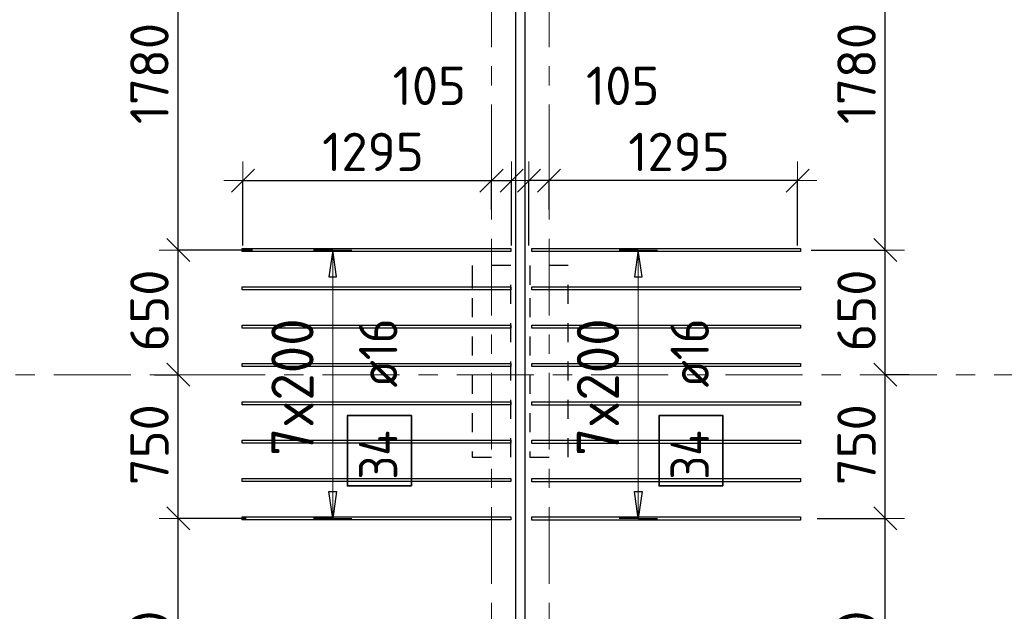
# Model space of a CAD drawing. Header units: metres. Extents: x -38 to 97, y -15 to 21.
# Tile 26 of 132: x 30 to 35, y 2 to 5. Entities that reach past the tile are written whole.
import ezdxf

# ---------------------------------------------------------------- set-up
doc = ezdxf.new("R2010")
doc.units = ezdxf.units.M
doc.header["$PDMODE"] = 65
for name, pattern in [('______11', [0.5, 0.4, -0.05, 0, -0.05]), ('______2', [0.0405, 0.03, -0.0105]), ('______5', [1.1, 0.8, -0.1, 0.1, -0.1])]:
    doc.linetypes.add(name, pattern=pattern)
for name, color, linetype, lineweight in [('XR$2$Осевая линия (1)', 7, '______5', 13), ('XR$4$Перекрытие (1)', 7, 'Continuous', 35), ('XR$4$Размерная линия (1)', 7, 'Continuous', 13)]:
    doc.layers.add(name, color=color, linetype=linetype, lineweight=lineweight)
doc.layers.add('XR$4$Арм.стержн.Доп. Арм верхн.зоны Х', color=7, linetype='Continuous', lineweight=35, true_color=0x8c8cff)
doc.layers.add('XR$6$Стена_ бетон несущ.', color=7, linetype='Continuous', lineweight=70, true_color=0xb4b496)
doc.styles.add('ISOCPEUR', font='txt')
doc.dimstyles.new('DIMSTYLE_3', dxfattribs={"dimtxt": 0.2, "dimasz": 0.2, "dimexe": 0, "dimexo": 0, "dimgap": 0.1, "dimtad": 2, "dimdec": 0, "dimlfac": 1000, "dimrnd": 5, "dimzin": 12, "dimdsep": 46, "dimtxsty": 'ISOCPEUR', "dimblk1": 'ALL_ML_STRICH', "dimblk2": 'ALL_ML_STRICH', "dimsah": 1, "dimcen": 0, "dimclrd": 7, "dimclre": 256, "dimclrt": 7, "dimadec": 0, "dimazin": 0, "dimtfac": 1, "dimtdec": 0, "dimtix": 1, "dimtmove": 2, "dimatfit": 3, "dimfxl": 0, "dimtzin": 0, "dimlwd": 0, "dimlwe": -3, "dimarcsym": 0})
doc.dimstyles.new('DIMSTYLE_33', dxfattribs={"dimtxt": 0.2, "dimasz": 0.2, "dimexe": 0, "dimexo": 0, "dimgap": 0.1, "dimtad": 2, "dimdec": 0, "dimlfac": 1000, "dimrnd": 5, "dimzin": 12, "dimdsep": 46, "dimtxsty": 'ISOCPEUR', "dimblk1": 'ALL_ML_STRICH', "dimblk2": 'ALL_ML_STRICH', "dimsah": 1, "dimcen": 0, "dimclrd": 7, "dimclre": 256, "dimclrt": 7, "dimadec": 0, "dimazin": 0, "dimtfac": 1, "dimtdec": 0, "dimtix": 1, "dimtmove": 2, "dimatfit": 3, "dimfxl": 0, "dimtvp": 1.2, "dimtzin": 0, "dimlwd": 0, "dimlwe": -3, "dimarcsym": 0})

# ---------------------------------------------------------------- blocks, each defined once
blk = doc.blocks.new('ALL_ML_STRICH')
at = {"color": 0, "linetype": 'ByBlock', "lineweight": -2}
for p, q in [((-0.3, -0.3), (0.3, 0.3)), ((0, -0.5), (0, 0.5)), ((-1, 0), (0.5, 0))]:
    blk.add_line(p, q, dxfattribs=at)
blk = doc.blocks.new('*D398')
at = {"layer": 'DEFPOINTS', "color": 7, "linetype": 'Continuous', "lineweight": 13, "transparency": 33554687}
for p in [(31.2924, 2.5508), (30.9177, 1.0002), (31.4952, 1.0002)]:
    blk.add_point(p, dxfattribs=at)
at = {"layer": 'XR$4$Размерная линия (1)', "color": 9, "linetype": 'Continuous', "lineweight": -2, "true_color": 0xc7c7c7, "transparency": 33554687}
for p, q in [((31.2724, 2.5508), (30.9177, 2.5508)), ((31.4752, 1.0002), (30.9177, 1.0002))]:
    blk.add_line(p, q, dxfattribs=at)
at = {"layer": 'XR$4$Размерная линия (1)', "color": 7, "linetype": 'Continuous', "lineweight": -2, "transparency": 33554687}
blk.add_line((30.9177, 1.0002), (30.9177, 2.5508), dxfattribs=at)
at = {"layer": 'XR$4$Размерная линия (1)', "color": 7, "linetype": 'Continuous', "lineweight": 13, "transparency": 33554687, "xscale": 0.2, "yscale": 0.2, "zscale": 0.2}
for p, rotation in [((30.9177, 2.5508), 90), ((30.9177, 1.0002), 270)]:
    blk.add_blockref('ALL_ML_STRICH', p, dxfattribs=dict(at, rotation=rotation))
at = {"layer": 'XR$4$Размерная линия (1)', "color": 7, "linetype": 'Continuous', "lineweight": 13, "transparency": 33554687, "insert": (30.7677, 1.8055), "char_height": 0.2, "width": 0.8, "attachment_point": 5, "rotation": 90, "style": 'ISOCPEUR'}
blk.add_mtext('\\A1;{1550}', dxfattribs=at)
blk = doc.blocks.new('*D399')
at = {"layer": 'DEFPOINTS', "color": 7, "linetype": 'Continuous', "lineweight": 13, "transparency": 33554687}
for p in [(30.7733, 3.3), (30.9177, 2.5508), (31.2924, 2.5508)]:
    blk.add_point(p, dxfattribs=at)
at = {"layer": 'XR$4$Размерная линия (1)', "color": 9, "linetype": 'Continuous', "lineweight": -2, "true_color": 0xc7c7c7, "transparency": 33554687}
for p, q in [((30.7933, 3.3), (30.9177, 3.3)), ((31.2724, 2.5508), (30.9177, 2.5508))]:
    blk.add_line(p, q, dxfattribs=at)
at = {"layer": 'XR$4$Размерная линия (1)', "color": 7, "linetype": 'Continuous', "lineweight": -2, "transparency": 33554687}
blk.add_line((30.9177, 2.5508), (30.9177, 3.3), dxfattribs=at)
at = {"layer": 'XR$4$Размерная линия (1)', "color": 7, "linetype": 'Continuous', "lineweight": 13, "transparency": 33554687, "xscale": 0.2, "yscale": 0.2, "zscale": 0.2}
for p, rotation in [((30.9177, 3.3), 90), ((30.9177, 2.5508), 270)]:
    blk.add_blockref('ALL_ML_STRICH', p, dxfattribs=dict(at, rotation=rotation))
at = {"layer": 'XR$4$Размерная линия (1)', "color": 7, "linetype": 'Continuous', "lineweight": 13, "transparency": 33554687, "insert": (30.7677, 2.9354), "char_height": 0.2, "width": 0.6, "attachment_point": 5, "rotation": 90, "style": 'ISOCPEUR'}
blk.add_mtext('\\A1;{750}', dxfattribs=at)
blk = doc.blocks.new('*D400')
at = {"layer": 'DEFPOINTS', "color": 7, "linetype": 'Continuous', "lineweight": 13, "transparency": 33554687}
for p in [(31.3249, 3.9508), (30.7733, 3.3), (30.9177, 3.3)]:
    blk.add_point(p, dxfattribs=at)
at = {"layer": 'XR$4$Размерная линия (1)', "color": 9, "linetype": 'Continuous', "lineweight": -2, "true_color": 0xc7c7c7, "transparency": 33554687}
for p, q in [((31.3049, 3.9508), (30.9177, 3.9508)), ((30.7933, 3.3), (30.9177, 3.3))]:
    blk.add_line(p, q, dxfattribs=at)
at = {"layer": 'XR$4$Размерная линия (1)', "color": 7, "linetype": 'Continuous', "lineweight": -2, "transparency": 33554687}
blk.add_line((30.9177, 3.3), (30.9177, 3.9508), dxfattribs=at)
at = {"layer": 'XR$4$Размерная линия (1)', "color": 7, "linetype": 'Continuous', "lineweight": 13, "transparency": 33554687, "xscale": 0.2, "yscale": 0.2, "zscale": 0.2}
for p, rotation in [((30.9177, 3.9508), 90), ((30.9177, 3.3), 270)]:
    blk.add_blockref('ALL_ML_STRICH', p, dxfattribs=dict(at, rotation=rotation))
at = {"layer": 'XR$4$Размерная линия (1)', "color": 7, "linetype": 'Continuous', "lineweight": 13, "transparency": 33554687, "insert": (30.7677, 3.6354), "char_height": 0.2, "width": 0.6, "attachment_point": 5, "rotation": 90, "style": 'ISOCPEUR'}
blk.add_mtext('\\A1;{650}', dxfattribs=at)
blk = doc.blocks.new('*D401')
at = {"layer": 'DEFPOINTS', "color": 7, "linetype": 'Continuous', "lineweight": 13, "transparency": 33554687}
for p in [(31.3707, 5.7325), (30.9177, 3.9508), (31.3249, 3.9508)]:
    blk.add_point(p, dxfattribs=at)
at = {"layer": 'XR$4$Размерная линия (1)', "color": 9, "linetype": 'Continuous', "lineweight": -2, "true_color": 0xc7c7c7, "transparency": 33554687}
for p, q in [((31.3507, 5.7325), (30.9177, 5.7325)), ((31.3049, 3.9508), (30.9177, 3.9508))]:
    blk.add_line(p, q, dxfattribs=at)
at = {"layer": 'XR$4$Размерная линия (1)', "color": 7, "linetype": 'Continuous', "lineweight": -2, "transparency": 33554687}
blk.add_line((30.9177, 3.9508), (30.9177, 5.7325), dxfattribs=at)
at = {"layer": 'XR$4$Размерная линия (1)', "color": 7, "linetype": 'Continuous', "lineweight": 13, "transparency": 33554687, "xscale": 0.2, "yscale": 0.2, "zscale": 0.2}
for p, rotation in [((30.9177, 5.7325), 90), ((30.9177, 3.9508), 270)]:
    blk.add_blockref('ALL_ML_STRICH', p, dxfattribs=dict(at, rotation=rotation))
at = {"layer": 'XR$4$Размерная линия (1)', "color": 7, "linetype": 'Continuous', "lineweight": 13, "transparency": 33554687, "insert": (30.7677, 4.8716), "char_height": 0.2, "width": 0.8, "attachment_point": 5, "rotation": 90, "style": 'ISOCPEUR'}
blk.add_mtext('\\A1;{1780}', dxfattribs=at)
blk = doc.blocks.new('*D405')
at = {"layer": 'DEFPOINTS', "color": 7, "linetype": 'Continuous', "lineweight": 13, "transparency": 33554687}
for p in [(31.255, 4.3128), (32.55, 4.1428), (31.255, 3.954)]:
    blk.add_point(p, dxfattribs=at)
at = {"layer": 'XR$4$Размерная линия (1)', "color": 9, "linetype": 'Continuous', "lineweight": -2, "true_color": 0xc7c7c7, "transparency": 33554687}
for p, q in [((31.255, 3.974), (31.255, 4.3128)), ((32.55, 4.1628), (32.55, 4.3128))]:
    blk.add_line(p, q, dxfattribs=at)
at = {"layer": 'XR$4$Размерная линия (1)', "color": 7, "linetype": 'Continuous', "lineweight": -2, "transparency": 33554687}
blk.add_line((31.255, 4.3128), (32.55, 4.3128), dxfattribs=at)
at = {"layer": 'XR$4$Размерная линия (1)', "color": 7, "linetype": 'Continuous', "lineweight": 13, "transparency": 33554687, "xscale": 0.2, "yscale": 0.2, "zscale": 0.2, "rotation": 180}
blk.add_blockref('ALL_ML_STRICH', (31.255, 4.3128), dxfattribs=at)
at = {"layer": 'XR$4$Размерная линия (1)', "color": 7, "linetype": 'Continuous', "lineweight": 13, "transparency": 33554687, "xscale": 0.2, "yscale": 0.2, "zscale": 0.2}
blk.add_blockref('ALL_ML_STRICH', (32.55, 4.3128), dxfattribs=at)
at = {"layer": 'XR$4$Размерная линия (1)', "color": 7, "linetype": 'Continuous', "lineweight": 13, "transparency": 33554687, "insert": (31.9325, 4.4628), "char_height": 0.2, "width": 0.8, "attachment_point": 5, "style": 'ISOCPEUR'}
blk.add_mtext('\\A1;{1295}', dxfattribs=at)
blk = doc.blocks.new('*D406')
at = {"layer": 'DEFPOINTS', "color": 7, "linetype": 'Continuous', "lineweight": 13, "transparency": 33554687}
for p in [(32.55, 4.3128), (32.55, 4.1428), (32.655, 3.954)]:
    blk.add_point(p, dxfattribs=at)
at = {"layer": 'XR$4$Размерная линия (1)', "color": 9, "linetype": 'Continuous', "lineweight": -2, "true_color": 0xc7c7c7, "transparency": 33554687}
for p, q in [((32.55, 4.1628), (32.55, 4.3128)), ((32.655, 3.974), (32.655, 4.3128))]:
    blk.add_line(p, q, dxfattribs=at)
at = {"layer": 'XR$4$Размерная линия (1)', "color": 7, "linetype": 'Continuous', "lineweight": -2, "transparency": 33554687}
blk.add_line((32.55, 4.3128), (32.655, 4.3128), dxfattribs=at)
at = {"layer": 'XR$4$Размерная линия (1)', "color": 7, "linetype": 'Continuous', "lineweight": 13, "transparency": 33554687, "xscale": 0.2, "yscale": 0.2, "zscale": 0.2, "rotation": 180}
blk.add_blockref('ALL_ML_STRICH', (32.55, 4.3128), dxfattribs=at)
at = {"layer": 'XR$4$Размерная линия (1)', "color": 7, "linetype": 'Continuous', "lineweight": 13, "transparency": 33554687, "xscale": 0.2, "yscale": 0.2, "zscale": 0.2}
blk.add_blockref('ALL_ML_STRICH', (32.655, 4.3128), dxfattribs=at)
at = {"layer": 'XR$4$Размерная линия (1)', "color": 7, "linetype": 'Continuous', "lineweight": 13, "transparency": 33554687, "insert": (32.2262, 4.8075), "char_height": 0.2, "width": 0.6, "attachment_point": 5, "style": 'ISOCPEUR'}
blk.add_mtext('\\A1;{105}', dxfattribs=at)
blk = doc.blocks.new('*D467')
at = {"layer": 'DEFPOINTS', "color": 7, "linetype": 'Continuous', "lineweight": 13, "transparency": 33554687}
for p in [(34.145, 4.3128), (32.85, 4.1428), (34.145, 3.954)]:
    blk.add_point(p, dxfattribs=at)
at = {"layer": 'XR$4$Размерная линия (1)', "color": 9, "linetype": 'Continuous', "lineweight": -2, "true_color": 0xc7c7c7, "transparency": 33554687}
for p, q in [((32.85, 4.1628), (32.85, 4.3128)), ((34.145, 3.974), (34.145, 4.3128))]:
    blk.add_line(p, q, dxfattribs=at)
at = {"layer": 'XR$4$Размерная линия (1)', "color": 7, "linetype": 'Continuous', "lineweight": -2, "transparency": 33554687}
blk.add_line((34.145, 4.3128), (32.85, 4.3128), dxfattribs=at)
at = {"layer": 'XR$4$Размерная линия (1)', "color": 7, "linetype": 'Continuous', "lineweight": 13, "transparency": 33554687, "xscale": 0.2, "yscale": 0.2, "zscale": 0.2}
for p, rotation in [((32.85, 4.3128), 180), ((34.145, 4.3128), 360)]:
    blk.add_blockref('ALL_ML_STRICH', p, dxfattribs=dict(at, rotation=rotation))
at = {"layer": 'XR$4$Размерная линия (1)', "color": 7, "linetype": 'Continuous', "lineweight": 13, "transparency": 33554687, "insert": (33.5275, 4.4628), "char_height": 0.2, "width": 0.8, "attachment_point": 5, "style": 'ISOCPEUR'}
blk.add_mtext('\\A1;{1295}', dxfattribs=at)
blk = doc.blocks.new('*D468')
at = {"layer": 'DEFPOINTS', "color": 7, "linetype": 'Continuous', "lineweight": 13, "transparency": 33554687}
for p in [(32.85, 4.3128), (32.85, 4.1428), (32.745, 3.954)]:
    blk.add_point(p, dxfattribs=at)
at = {"layer": 'XR$4$Размерная линия (1)', "color": 9, "linetype": 'Continuous', "lineweight": -2, "true_color": 0xc7c7c7, "transparency": 33554687}
for p, q in [((32.745, 3.974), (32.745, 4.3128)), ((32.85, 4.1628), (32.85, 4.3128))]:
    blk.add_line(p, q, dxfattribs=at)
at = {"layer": 'XR$4$Размерная линия (1)', "color": 7, "linetype": 'Continuous', "lineweight": -2, "transparency": 33554687}
blk.add_line((32.85, 4.3128), (32.745, 4.3128), dxfattribs=at)
at = {"layer": 'XR$4$Размерная линия (1)', "color": 7, "linetype": 'Continuous', "lineweight": 13, "transparency": 33554687, "xscale": 0.2, "yscale": 0.2, "zscale": 0.2}
for p, rotation in [((32.745, 4.3128), 180), ((32.85, 4.3128), 360)]:
    blk.add_blockref('ALL_ML_STRICH', p, dxfattribs=dict(at, rotation=rotation))
at = {"layer": 'XR$4$Размерная линия (1)', "color": 7, "linetype": 'Continuous', "lineweight": 13, "transparency": 33554687, "insert": (33.2338, 4.8075), "char_height": 0.2, "width": 0.6, "attachment_point": 5, "style": 'ISOCPEUR'}
blk.add_mtext('\\A1;{105}', dxfattribs=at)
blk = doc.blocks.new('*D656')
at = {"layer": 'DEFPOINTS', "color": 7, "linetype": 'Continuous', "lineweight": 13, "transparency": 33554687}
for p in [(34.2276, 2.5508), (34.0248, 1.0002), (34.6023, 1.0002)]:
    blk.add_point(p, dxfattribs=at)
at = {"layer": 'XR$4$Размерная линия (1)', "color": 9, "linetype": 'Continuous', "lineweight": -2, "true_color": 0xc7c7c7, "transparency": 33554687}
for p, q in [((34.2476, 2.5508), (34.6023, 2.5508)), ((34.0448, 1.0002), (34.6023, 1.0002))]:
    blk.add_line(p, q, dxfattribs=at)
at = {"layer": 'XR$4$Размерная линия (1)', "color": 7, "linetype": 'Continuous', "lineweight": -2, "transparency": 33554687}
blk.add_line((34.6023, 1.0002), (34.6023, 2.5508), dxfattribs=at)
at = {"layer": 'XR$4$Размерная линия (1)', "color": 7, "linetype": 'Continuous', "lineweight": 13, "transparency": 33554687, "xscale": 0.2, "yscale": 0.2, "zscale": 0.2}
for p, rotation in [((34.6023, 2.5508), 90), ((34.6023, 1.0002), 270)]:
    blk.add_blockref('ALL_ML_STRICH', p, dxfattribs=dict(at, rotation=rotation))
at = {"layer": 'XR$4$Размерная линия (1)', "color": 7, "linetype": 'Continuous', "lineweight": 13, "transparency": 33554687, "insert": (34.4523, 1.8055), "char_height": 0.2, "width": 0.8, "attachment_point": 5, "rotation": 90, "style": 'ISOCPEUR'}
blk.add_mtext('\\A1;{1550}', dxfattribs=at)
blk = doc.blocks.new('*D657')
at = {"layer": 'DEFPOINTS', "color": 7, "linetype": 'Continuous', "lineweight": 13, "transparency": 33554687}
for p in [(34.7467, 3.3), (34.2276, 2.5508), (34.6023, 2.5508)]:
    blk.add_point(p, dxfattribs=at)
at = {"layer": 'XR$4$Размерная линия (1)', "color": 9, "linetype": 'Continuous', "lineweight": -2, "true_color": 0xc7c7c7, "transparency": 33554687}
for p, q in [((34.7267, 3.3), (34.6023, 3.3)), ((34.2476, 2.5508), (34.6023, 2.5508))]:
    blk.add_line(p, q, dxfattribs=at)
at = {"layer": 'XR$4$Размерная линия (1)', "color": 7, "linetype": 'Continuous', "lineweight": -2, "transparency": 33554687}
blk.add_line((34.6023, 2.5508), (34.6023, 3.3), dxfattribs=at)
at = {"layer": 'XR$4$Размерная линия (1)', "color": 7, "linetype": 'Continuous', "lineweight": 13, "transparency": 33554687, "xscale": 0.2, "yscale": 0.2, "zscale": 0.2}
for p, rotation in [((34.6023, 3.3), 90), ((34.6023, 2.5508), 270)]:
    blk.add_blockref('ALL_ML_STRICH', p, dxfattribs=dict(at, rotation=rotation))
at = {"layer": 'XR$4$Размерная линия (1)', "color": 7, "linetype": 'Continuous', "lineweight": 13, "transparency": 33554687, "insert": (34.4523, 2.9354), "char_height": 0.2, "width": 0.6, "attachment_point": 5, "rotation": 90, "style": 'ISOCPEUR'}
blk.add_mtext('\\A1;{750}', dxfattribs=at)
blk = doc.blocks.new('*D658')
at = {"layer": 'DEFPOINTS', "color": 7, "linetype": 'Continuous', "lineweight": 13, "transparency": 33554687}
for p in [(34.1951, 3.9508), (34.6023, 3.3), (34.7467, 3.3)]:
    blk.add_point(p, dxfattribs=at)
at = {"layer": 'XR$4$Размерная линия (1)', "color": 9, "linetype": 'Continuous', "lineweight": -2, "true_color": 0xc7c7c7, "transparency": 33554687}
for p, q in [((34.2151, 3.9508), (34.6023, 3.9508)), ((34.7267, 3.3), (34.6023, 3.3))]:
    blk.add_line(p, q, dxfattribs=at)
at = {"layer": 'XR$4$Размерная линия (1)', "color": 7, "linetype": 'Continuous', "lineweight": -2, "transparency": 33554687}
blk.add_line((34.6023, 3.3), (34.6023, 3.9508), dxfattribs=at)
at = {"layer": 'XR$4$Размерная линия (1)', "color": 7, "linetype": 'Continuous', "lineweight": 13, "transparency": 33554687, "xscale": 0.2, "yscale": 0.2, "zscale": 0.2}
for p, rotation in [((34.6023, 3.9508), 90), ((34.6023, 3.3), 270)]:
    blk.add_blockref('ALL_ML_STRICH', p, dxfattribs=dict(at, rotation=rotation))
at = {"layer": 'XR$4$Размерная линия (1)', "color": 7, "linetype": 'Continuous', "lineweight": 13, "transparency": 33554687, "insert": (34.4523, 3.6354), "char_height": 0.2, "width": 0.6, "attachment_point": 5, "rotation": 90, "style": 'ISOCPEUR'}
blk.add_mtext('\\A1;{650}', dxfattribs=at)
blk = doc.blocks.new('*D659')
at = {"layer": 'DEFPOINTS', "color": 7, "linetype": 'Continuous', "lineweight": 13, "transparency": 33554687}
for p in [(34.1493, 5.7325), (34.1951, 3.9508), (34.6023, 3.9508)]:
    blk.add_point(p, dxfattribs=at)
at = {"layer": 'XR$4$Размерная линия (1)', "color": 9, "linetype": 'Continuous', "lineweight": -2, "true_color": 0xc7c7c7, "transparency": 33554687}
for p, q in [((34.1693, 5.7325), (34.6023, 5.7325)), ((34.2151, 3.9508), (34.6023, 3.9508))]:
    blk.add_line(p, q, dxfattribs=at)
at = {"layer": 'XR$4$Размерная линия (1)', "color": 7, "linetype": 'Continuous', "lineweight": -2, "transparency": 33554687}
blk.add_line((34.6023, 3.9508), (34.6023, 5.7325), dxfattribs=at)
at = {"layer": 'XR$4$Размерная линия (1)', "color": 7, "linetype": 'Continuous', "lineweight": 13, "transparency": 33554687, "xscale": 0.2, "yscale": 0.2, "zscale": 0.2}
for p, rotation in [((34.6023, 5.7325), 90), ((34.6023, 3.9508), 270)]:
    blk.add_blockref('ALL_ML_STRICH', p, dxfattribs=dict(at, rotation=rotation))
at = {"layer": 'XR$4$Размерная линия (1)', "color": 7, "linetype": 'Continuous', "lineweight": 13, "transparency": 33554687, "insert": (34.4523, 4.8716), "char_height": 0.2, "width": 0.8, "attachment_point": 5, "rotation": 90, "style": 'ISOCPEUR'}
blk.add_mtext('\\A1;{1780}', dxfattribs=at)

msp = doc.modelspace()

# ---------------------------------------------------------------- linework, layer by layer
at = {"layer": 'XR$2$Осевая линия (1)', "color": 253, "linetype": '______11', "lineweight": 13, "true_color": 0xa0a0a0, "transparency": 33554687}
for p, q in [((32.55, -3.39), (32.55, 19.78)), ((32.85, -3.39), (32.85, 19.78)), ((-2.63, 3.3), (62.6, 3.3))]:
    msp.add_line(p, q, dxfattribs=at)
at = {"layer": 'XR$4$Арм.стержн.Доп. Арм верхн.зоны Х', "color": 253, "linetype": 'Continuous', "lineweight": -3, "true_color": 0xa0a0a0, "transparency": 33554687}
for p, q in [((31.7229, 3.9508), (31.6229, 3.9508)), ((31.7229, 3.9508), (31.8229, 3.9508)), ((33.3146, 3.9505), (33.2146, 3.9505)), ((33.3146, 3.9505), (33.4146, 3.9505)), ((31.7229, 2.5508), (31.6229, 2.5508)), ((31.7229, 2.5508), (31.8229, 2.5508)), ((33.3146, 2.5505), (33.2146, 2.5505)), ((33.3146, 2.5505), (33.4146, 2.5505))]:
    msp.add_line(p, q, dxfattribs=at)
at = {"layer": 'XR$4$Арм.стержн.Доп. Арм верхн.зоны Х', "color": 7, "linetype": 'Continuous', "lineweight": 25, "transparency": 33554687}
for p, q in [((31.7229, 3.9508), (31.7029, 3.8108)), ((31.7429, 3.8108), (31.7229, 3.9508)), ((33.3146, 3.9505), (33.2946, 3.8105)), ((33.3346, 3.8105), (33.3146, 3.9505)), ((31.7029, 3.8108), (31.7429, 3.8108)), ((33.2946, 3.8105), (33.3346, 3.8105)), ((31.7229, 2.5508), (31.7029, 2.6908)), ((31.7029, 2.6908), (31.7429, 2.6908)), ((31.7429, 2.6908), (31.7229, 2.5508)), ((33.3146, 2.5505), (33.2946, 2.6905)), ((33.2946, 2.6905), (33.3346, 2.6905)), ((33.3346, 2.6905), (33.3146, 2.5505))]:
    msp.add_line(p, q, dxfattribs=at)
at = {"layer": 'XR$4$Арм.стержн.Доп. Арм верхн.зоны Х', "color": 7, "linetype": 'Continuous', "lineweight": 13, "transparency": 33554687}
for p, q in [((31.7229, 3.9508), (31.7229, 3.9508)), ((31.7229, 2.5508), (31.7229, 3.9508)), ((33.3146, 3.9505), (33.3146, 3.9505)), ((33.3146, 2.5505), (33.3146, 3.9505)), ((31.7229, 2.5508), (31.7229, 2.5508)), ((33.3146, 2.5505), (33.3146, 2.5505))]:
    msp.add_line(p, q, dxfattribs=at)
at = {"layer": 'XR$4$Арм.стержн.Доп. Арм верхн.зоны Х', "color": 7, "linetype": 'Continuous', "lineweight": 25, "transparency": 33554687}
for points in [[(32.65, 3.9428), (31.25, 3.9428), (31.25, 3.9588), (32.65, 3.9588), (32.65, 3.9428)], [(32.7604, 3.9585), (34.1604, 3.9585), (34.1604, 3.9425), (32.7604, 3.9425), (32.7604, 3.9585)], [(32.65, 3.7428), (31.25, 3.7428), (31.25, 3.7588), (32.65, 3.7588), (32.65, 3.7428)], [(32.7604, 3.7585), (34.1604, 3.7585), (34.1604, 3.7425), (32.7604, 3.7425), (32.7604, 3.7585)], [(32.65, 3.5428), (31.25, 3.5428), (31.25, 3.5588), (32.65, 3.5588), (32.65, 3.5428)], [(32.7604, 3.5585), (34.1604, 3.5585), (34.1604, 3.5425), (32.7604, 3.5425), (32.7604, 3.5585)], [(32.65, 3.3428), (31.25, 3.3428), (31.25, 3.3588), (32.65, 3.3588), (32.65, 3.3428)], [(32.7604, 3.3585), (34.1604, 3.3585), (34.1604, 3.3425), (32.7604, 3.3425), (32.7604, 3.3585)], [(32.65, 3.1428), (31.25, 3.1428), (31.25, 3.1588), (32.65, 3.1588), (32.65, 3.1428)], [(32.7604, 3.1585), (34.1604, 3.1585), (34.1604, 3.1425), (32.7604, 3.1425), (32.7604, 3.1585)], [(32.65, 2.9428), (31.25, 2.9428), (31.25, 2.9588), (32.65, 2.9588), (32.65, 2.9428)], [(32.7604, 2.9585), (34.1604, 2.9585), (34.1604, 2.9425), (32.7604, 2.9425), (32.7604, 2.9585)], [(32.65, 2.7428), (31.25, 2.7428), (31.25, 2.7588), (32.65, 2.7588), (32.65, 2.7428)], [(32.7604, 2.7585), (34.1604, 2.7585), (34.1604, 2.7425), (32.7604, 2.7425), (32.7604, 2.7585)], [(32.65, 2.5428), (31.25, 2.5428), (31.25, 2.5588), (32.65, 2.5588), (32.65, 2.5428)], [(32.7604, 2.5585), (34.1604, 2.5585), (34.1604, 2.5425), (32.7604, 2.5425), (32.7604, 2.5585)]]:
    msp.add_lwpolyline(points, dxfattribs=at)
at = {"layer": 'XR$4$Арм.стержн.Доп. Арм верхн.зоны Х', "color": 7, "linetype": 'Continuous', "lineweight": 35, "transparency": 33554687}
for points in [[(32.1328, 2.7206), (32.1328, 3.0873), (31.7994, 3.0873), (31.7994, 2.7206), (32.1328, 2.7206)], [(33.7564, 2.7206), (33.7564, 3.0873), (33.4231, 3.0873), (33.4231, 2.7206), (33.7564, 2.7206)]]:
    msp.add_lwpolyline(points, dxfattribs=at)
at = {"layer": 'XR$4$Перекрытие (1)', "color": 7, "linetype": 'Continuous', "lineweight": 25, "transparency": 33554687}
for p, q in [((32.675, 16.6502), (32.675, -0.25)), ((32.725, -0.2498), (32.725, 16.6502))]:
    msp.add_line(p, q, dxfattribs=at)
at = {"layer": 'XR$6$Стена_ бетон несущ.', "color": 253, "linetype": '______2', "lineweight": -3, "true_color": 0xa0a0a0, "transparency": 33554687}
for p, q in [((32.65, 3.87), (32.45, 3.87)), ((32.45, 3.87), (32.45, 3.85)), ((32.45, 3.85), (32.45, 3.7)), ((32.65, 2.87), (32.65, 3.87)), ((32.95, 3.87), (32.75, 3.87)), ((32.75, 3.87), (32.75, 3.7)), ((32.95, 2.87), (32.95, 3.87)), ((32.45, 3.7), (32.45, 2.87)), ((32.75, 3.7), (32.75, 3.7)), ((32.75, 3.7), (32.75, 2.87)), ((32.45, 2.87), (32.65, 2.87)), ((32.75, 2.87), (32.95, 2.87))]:
    msp.add_line(p, q, dxfattribs=at)

# ---------------------------------------------------------------- texts
at = {"layer": 'XR$4$Арм.стержн.Доп. Арм верхн.зоны Х', "color": 7, "linetype": 'Continuous', "lineweight": 13, "transparency": 33554687, "char_height": 0.22, "width": 0.873359, "attachment_point": 7, "rotation": 90, "style": 'ISOCPEUR'}
for insert in [(31.6229, 2.8768), (33.2146, 2.8765)]:
    msp.add_mtext('\\W0.95;7x200', dxfattribs=dict(at, insert=insert))
at = {"layer": 'XR$4$Арм.стержн.Доп. Арм верхн.зоны Х', "color": 7, "linetype": 'Continuous', "lineweight": 25, "transparency": 33554687, "char_height": 0.2, "attachment_point": 7, "rotation": 90, "style": 'ISOCPEUR'}
for s, insert, width in [('\\W0.89; ø16 ', (32.0594, 3.1206), 0.749105), ('\\W0.89; ø16 ', (33.6831, 3.1206), 0.749105), ('\\W0.88;34', (32.0594, 2.7539), 0.387995), ('\\W0.88;34', (33.6831, 2.7539), 0.387995)]:
    msp.add_mtext(s, dxfattribs=dict(at, insert=insert, width=width))

# ---------------------------------------------------------------- dimensions: what is measured, and where the dimension line sits
at = {"layer": 'XR$4$Размерная линия (1)', "color": 7, "linetype": 'Continuous', "lineweight": 13, "transparency": 33554687}
for base, p1, p2, angle, dimstyle, picture, middle in [((30.9177, 5.7325), (31.3049, 3.9508), (31.3507, 5.7325), 90, 'DIMSTYLE_3', '*D401', (30.7677, 4.8716)), ((34.6023, 5.7325), (34.2151, 3.9508), (34.1693, 5.7325), 90, 'DIMSTYLE_3', '*D659', (34.4523, 4.8716)), ((32.745, 4.3128), (32.85, 4.1628), (32.745, 3.974), 180, 'DIMSTYLE_33', '*D468', (33.2338, 4.8075)), ((32.85, 4.3128), (34.145, 3.974), (32.85, 4.1628), 180, 'DIMSTYLE_3', '*D467', (33.5275, 4.4628)), ((30.9177, 3.9508), (30.7933, 3.3), (31.3049, 3.9508), 90, 'DIMSTYLE_3', '*D400', (30.7677, 3.6354)), ((34.6023, 3.9508), (34.7267, 3.3), (34.2151, 3.9508), 90, 'DIMSTYLE_3', '*D658', (34.4523, 3.6354)), ((30.9177, 3.3), (31.2724, 2.5508), (30.7933, 3.3), 90, 'DIMSTYLE_3', '*D399', (30.7677, 2.9354)), ((34.6023, 3.3), (34.2476, 2.5508), (34.7267, 3.3), 90, 'DIMSTYLE_3', '*D657', (34.4523, 2.9354)), ((30.9177, 2.5508), (31.4752, 1.0002), (31.2724, 2.5508), 90, 'DIMSTYLE_3', '*D398', (30.7677, 1.8055)), ((34.6023, 2.5508), (34.0448, 1.0002), (34.2476, 2.5508), 90, 'DIMSTYLE_3', '*D656', (34.4523, 1.8055))]:
    dim = msp.add_linear_dim(base=base, p1=p1, p2=p2, angle=angle, dimstyle=dimstyle, override={"dimpost": '<>', "dimclrd": 7, "dimclre": 9, "dimclrt": 7, "dimlwd": 0, "dimlwe": 65533}, dxfattribs=at)
    dim.commit()
    dim.dimension.update_dxf_attribs({"geometry": picture, "text_midpoint": middle, "dimtype": 160})
for base, p1, p2, dimstyle, picture, middle in [((32.655, 4.3128), (32.55, 4.1628), (32.655, 3.974), 'DIMSTYLE_33', '*D406', (32.2262, 4.8075)), ((32.55, 4.3128), (31.255, 3.974), (32.55, 4.1628), 'DIMSTYLE_3', '*D405', (31.9325, 4.4628))]:
    dim = msp.add_linear_dim(base=base, p1=p1, p2=p2, dimstyle=dimstyle, override={"dimpost": '<>', "dimclrd": 7, "dimclre": 9, "dimclrt": 7, "dimlwd": 0, "dimlwe": 65533}, dxfattribs=at)
    dim.commit()
    dim.dimension.update_dxf_attribs({"geometry": picture, "text_midpoint": middle, "dimtype": 160})

doc.saveas('drawing.dxf')
